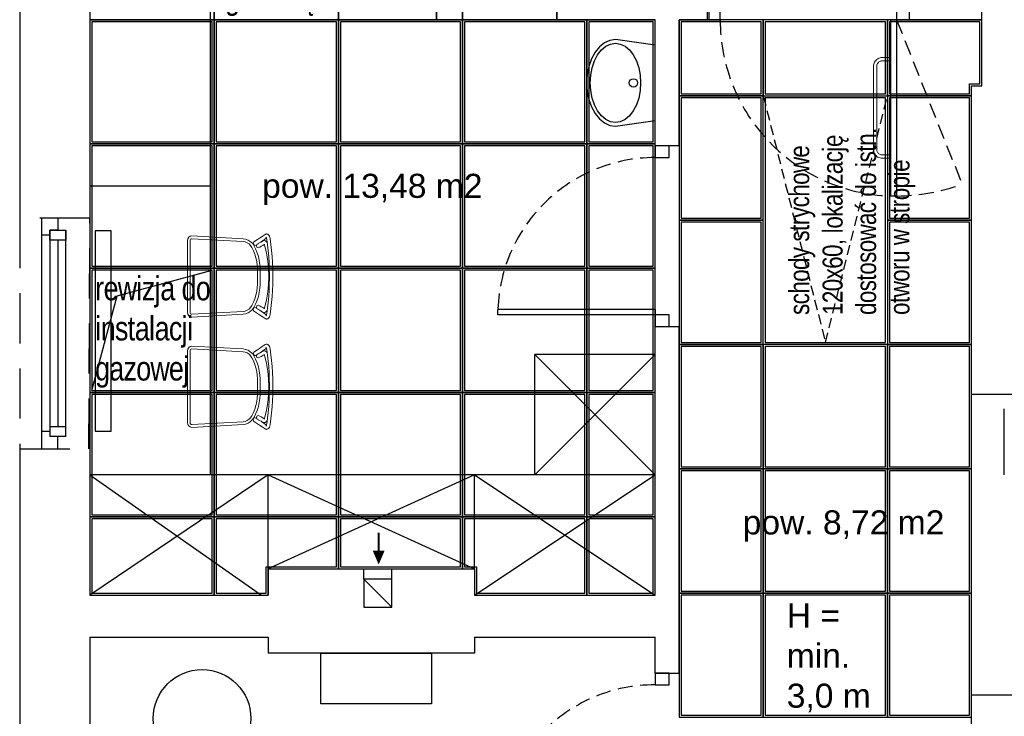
# Model space of a CAD drawing. Header units: millimetres. Extents: x -5941 to 19721, y -9230 to 6433.
# Tile 15 of 204: x 5152 to 5643, y -7791 to -7443. Entities that reach past the tile are written whole.
import ezdxf

# ---------------------------------------------------------------- set-up
doc = ezdxf.new("R2010")
doc.units = ezdxf.units.MM
doc.linetypes.add('DASHED', pattern=[0.75, 0.5, -0.25])
doc.layers.add('A-wentyl', color=1, linetype='Continuous', lineweight=30)
doc.layers.add('A_meble łazienka i kuchnia', color=6, linetype='Continuous', lineweight=20)
for name, color, linetype in [('A_cienkL', 30, 'Continuous'), ('A_drzwi', 3, 'Continuous'), ('A_meble', 6, 'Continuous'), ('A_meble kuchnia lazienka', 6, 'Continuous'), ('A_meble łaz kuch', 6, 'Continuous'), ('A_okno', 3, 'Continuous'), ('A_SC_MUROWANA_DZIAŁOWA', 42, 'Continuous'), ('A_scianazew', 42, 'Continuous'), ('a_sciany nowe', 2, 'Continuous'), ('A_SUFITY', 6, 'Continuous'), ('A_SUFITY OPIS', 1, 'Continuous'), ('IS- GRZEJNIKI', 30, 'Continuous')]:
    doc.layers.add(name, color=color, linetype=linetype)
doc.styles.get("Standard").update_dxf_attribs({"font": 'arial.ttf'})

# ---------------------------------------------------------------- blocks, each defined once
blk = doc.blocks.new('LAV_FLAT_BACK-OVAL_8')
at = {"color": 0, "linetype": 'Continuous'}
for p, q in [((-0.266, 0.2792), (-0.305, 0)), ((0.266, 0.2792), (-0.266, 0.2792)), ((-0.2658, 0.2788), (-0.266, 0.2788)), ((0.266, 0.2788), (0.2658, 0.2788)), ((0.3043, 0), (0.266, 0.2792)), ((-0.1977, 0.1258), (-0.1553, 0.1479)), ((-0.1553, 0.1479), (-0.107, 0.1643)), ((-0.107, 0.1643), (-0.0545, 0.1744)), ((-0.0545, 0.1744), (0, 0.1779)), ((0, 0.1779), (0.0545, 0.1744)), ((0.0545, 0.1744), (0.107, 0.1643)), ((0.107, 0.1643), (0.1553, 0.1479)), ((0.1553, 0.1479), (0.1977, 0.1258)), ((-0.2583, 0.0681), (-0.2325, 0.0988)), ((-0.2325, 0.0988), (-0.1977, 0.1258)), ((0.1977, 0.1258), (0.2325, 0.0988)), ((0.2325, 0.0988), (0.2583, 0.0681)), ((-0.2796, 0), (-0.2742, 0.0347)), ((-0.2742, 0.0347), (-0.2583, 0.0681)), ((0.2583, 0.0681), (0.2742, 0.0347)), ((0.2742, 0.0347), (0.2789, 0)), ((0.2789, 0), (0.2742, -0.0347)), ((0.2992, -0.0397), (0.3043, 0)), ((-0.305, 0), (-0.2992, -0.0397)), ((-0.2992, -0.0397), (-0.2818, -0.0778)), ((-0.2742, -0.0347), (-0.2796, 0)), ((-0.2583, -0.0681), (-0.2742, -0.0347)), ((-0.2325, -0.0988), (-0.2583, -0.0681)), ((0.2583, -0.0681), (0.2325, -0.0988)), ((0.2742, -0.0347), (0.2583, -0.0681)), ((0.2818, -0.0778), (0.2992, -0.0397)), ((-0.2818, -0.0778), (-0.2536, -0.1129)), ((-0.2536, -0.1129), (-0.2157, -0.1437)), ((-0.1977, -0.1258), (-0.2325, -0.0988)), ((-0.1553, -0.1479), (-0.1977, -0.1258)), ((0.1977, -0.1258), (0.1553, -0.1479)), ((0.2325, -0.0988), (0.1977, -0.1258)), ((0.2157, -0.1437), (0.2536, -0.1129)), ((0.2536, -0.1129), (0.2818, -0.0778)), ((-0.2157, -0.1437), (-0.1695, -0.169)), ((-0.1695, -0.169), (-0.1167, -0.1878)), ((-0.107, -0.1643), (-0.1553, -0.1479)), ((-0.1167, -0.1878), (-0.0595, -0.1994)), ((-0.0545, -0.1744), (-0.107, -0.1643)), ((-0.0595, -0.1994), (0, -0.2033)), ((0, -0.1779), (-0.0545, -0.1744)), ((0.0545, -0.1744), (0, -0.1779)), ((0, -0.2033), (0.0595, -0.1994)), ((0.107, -0.1643), (0.0545, -0.1744)), ((0.0595, -0.1994), (0.1167, -0.1878)), ((0.1553, -0.1479), (0.107, -0.1643)), ((0.1167, -0.1878), (0.1695, -0.169)), ((0.1695, -0.169), (0.2157, -0.1437))]:
    blk.add_line(p, q, dxfattribs=at)
blk.add_circle((0, 0.1267), 0.03, dxfattribs=at)

msp = doc.modelspace()

# ---------------------------------------------------------------- linework, layer by layer
at = {"color": 8}
for p, q in [((5586.532, -7443.085), (5589.532, -7443.085)), ((5586.532, -7443.085), (5586.532, -7531.085)), ((5589.532, -7443.085), (5589.532, -7531.085)), ((5589.532, -7531.085), (5586.532, -7531.085)), ((5469.032, -7587.62), (5390.617, -7587.62)), ((5390.617, -7590.293), (5390.617, -7587.62)), ((5469.032, -7590.293), (5390.617, -7590.293)), ((5469.032, -7587.62), (5469.032, -7590.293))]:
    msp.add_line(p, q, dxfattribs=at)
for points in [[(5501.532, -7435.085), (5495.032, -7435.085), (5495.032, -7443.085), (5501.532, -7443.085)], [(5596.032, -7435.085), (5589.532, -7435.085), (5589.532, -7443.085), (5596.032, -7443.085)], [(5476.16, -7511.879), (5476.16, -7506.087), (5469.032, -7506.087), (5469.032, -7511.879)], [(5476.16, -7596.085), (5476.16, -7590.293), (5469.032, -7590.293), (5469.032, -7596.085)], [(5476.16, -7774.879), (5476.16, -7769.087), (5469.032, -7769.087), (5469.032, -7774.879)]]:
    msp.add_lwpolyline(points, close=True, dxfattribs=at)
at = {"color": 8, "linetype": 'DASHED', "ltscale": 50}
msp.add_lwpolyline([(5187.032, -7542.085), (5152.032, -7542.085), (5152.032, -7657.089), (5186.606, -7657.089)], close=True, dxfattribs=at)
at = {"color": 8, "linetype": 'DASHED', "ltscale": 15}
for centre, radius, start, end in [((5589.532, -7443.085), 88, 180, 268.04636), ((5469.032, -7590.293), 78.415, 90, 178.04636), ((5469.032, -7853.293), 78.415, 90, 178.04636)]:
    msp.add_arc(centre, radius, start, end, dxfattribs=at)
at = {"layer": 'A-wentyl', "color": 8}
for p, q in [((5323.765, -7722.144), (5323.765, -7717.085)), ((5337.765, -7722.144), (5337.765, -7717.085))]:
    msp.add_line(p, q, dxfattribs=at)
at = {"layer": 'A-wentyl', "color": 8, "const_width": 1}
msp.add_lwpolyline([(5331.163, -7698.979), (5331.163, -7707.888)], dxfattribs=at)
at = {"layer": 'A-wentyl', "color": 8}
msp.add_lwpolyline([(5331.163, -7707.888, 6, 0, 0), (5331.163, -7714.888, 0, 0, 0)], format="xyseb", dxfattribs=at)
at = {"layer": 'A_cienkL', "linetype": 'DASHED', "ltscale": 10}
msp.add_lwpolyline([(5523.032, -7481.085), (5554.032, -7604.085), (5585.032, -7481.085)], dxfattribs=at)
at = {"layer": 'A_drzwi', "color": 8}
msp.add_line((5643.319, -7670.085), (5643.319, -7637.165), dxfattribs=at)
at = {"layer": 'A_drzwi', "color": 8, "linetype": 'DASHED', "ltscale": 15}
msp.add_lwpolyline([(5589.532, -7443.085), (5622.272, -7525.126, -0.0810857), (5589.532, -7531.085, 1.1925908)], format="xyb", dxfattribs=at)
at = {"layer": 'A_meble', "color": 8, "lineweight": 5}
for p, q in [((5237.062, -7551.121), (5237.864, -7550.942)), ((5237.864, -7550.942), (5263.528, -7552.355)), ((5273.031, -7551.165), (5274.547, -7550.176)), ((5274.667, -7550.079), (5274.547, -7550.176)), ((5274.667, -7550.079), (5274.931, -7549.996)), ((5275.231, -7549.926), (5274.931, -7549.996)), ((5275.231, -7549.926), (5275.58, -7550.024)), ((5275.866, -7550.125), (5275.58, -7550.024)), ((5275.866, -7550.125), (5276.305, -7550.543)), ((5276.305, -7550.543), (5276.609, -7551.055)), ((5276.609, -7551.055), (5276.828, -7551.624)), ((5235.77, -7553.297), (5235.929, -7552.395)), ((5235.77, -7589.087), (5235.77, -7553.297)), ((5235.929, -7552.395), (5236.383, -7551.631)), ((5236.383, -7551.631), (5237.062, -7551.121)), ((5237.09, -7552.936), (5237.026, -7553.297)), ((5237.026, -7553.297), (5237.026, -7589.087)), ((5237.271, -7552.631), (5237.09, -7552.936)), ((5237.543, -7552.426), (5237.271, -7552.631)), ((5237.864, -7552.355), (5237.543, -7552.426)), ((5263.467, -7553.766), (5237.864, -7552.355)), ((5264.524, -7553.941), (5263.467, -7553.766)), ((5263.528, -7552.355), (5264.77, -7552.554)), ((5265.531, -7554.344), (5264.524, -7553.941)), ((5264.77, -7552.554), (5265.957, -7553.01)), ((5266.449, -7554.959), (5265.531, -7554.344)), ((5265.957, -7553.01), (5267.049, -7553.704)), ((5267.244, -7555.763), (5266.449, -7554.959)), ((5267.049, -7553.704), (5268.431, -7554.709)), ((5267.91, -7556.707), (5267.244, -7555.763)), ((5269.739, -7557.47), (5268.431, -7554.709)), ((5268.572, -7554.863), (5268.846, -7553.909)), ((5269.123, -7555.65), (5268.572, -7554.863)), ((5268.846, -7553.909), (5270.609, -7552.709)), ((5270.011, -7555.574), (5269.123, -7555.65)), ((5270.466, -7555.171), (5270.011, -7555.574)), ((5270.146, -7555.73), (5270.586, -7555.089)), ((5270.323, -7556.514), (5270.146, -7555.73)), ((5271.014, -7554.822), (5270.586, -7555.089)), ((5270.609, -7552.709), (5271.668, -7552.044)), ((5271.014, -7554.822), (5271.09, -7554.773)), ((5271.09, -7554.773), (5271.749, -7554.421)), ((5271.668, -7552.044), (5273.031, -7551.165)), ((5271.749, -7554.421), (5272.541, -7553.981)), ((5272.319, -7554.104), (5272.692, -7553.805)), ((5272.48, -7556.116), (5273.291, -7555.665)), ((5272.541, -7553.981), (5273.584, -7553.396)), ((5272.692, -7553.805), (5273.97, -7552.82)), ((5273.291, -7555.665), (5274.038, -7555.231)), ((5273.584, -7553.396), (5274.144, -7553.292)), ((5273.794, -7555.1), (5273.963, -7555.154)), ((5273.963, -7555.154), (5274.009, -7555.192)), ((5273.97, -7552.82), (5275.132, -7551.953)), ((5274.009, -7555.192), (5274.11, -7555.328)), ((5274.11, -7555.328), (5274.236, -7555.618)), ((5274.433, -7553.376), (5274.144, -7553.292)), ((5274.236, -7555.618), (5274.382, -7556.023)), ((5274.433, -7553.376), (5274.72, -7553.467)), ((5274.72, -7553.467), (5275.167, -7553.824)), ((5274.81, -7551.541), (5275.029, -7551.77)), ((5275.029, -7551.77), (5275.127, -7551.938)), ((5275.127, -7551.938), (5275.254, -7552.273)), ((5275.167, -7553.824), (5275.527, -7554.313)), ((5275.254, -7552.273), (5275.373, -7552.696)), ((5275.373, -7552.696), (5275.722, -7555.473)), ((5275.527, -7554.313), (5275.595, -7554.467)), ((5275.722, -7555.473), (5276.039, -7558.366)), ((5276.828, -7551.624), (5277.012, -7552.287)), ((5277.012, -7552.287), (5277.382, -7555.226)), ((5277.382, -7555.226), (5277.704, -7558.16)), ((5268.723, -7558.338), (5267.91, -7556.707)), ((5269.401, -7560.044), (5268.723, -7558.338)), ((5269.94, -7561.812), (5269.401, -7560.044)), ((5269.739, -7557.47), (5270.522, -7559.328)), ((5270.981, -7556.841), (5270.323, -7556.514)), ((5270.522, -7559.328), (5271.138, -7561.262)), ((5270.981, -7556.841), (5271.79, -7556.484)), ((5271.79, -7556.484), (5272.48, -7556.116)), ((5274.382, -7556.023), (5275.19, -7559.58)), ((5275.19, -7559.58), (5275.809, -7563.351)), ((5276.039, -7558.366), (5276.292, -7561.299)), ((5277.704, -7558.16), (5277.961, -7561.142)), ((5270.336, -7563.628), (5269.94, -7561.812)), ((5270.585, -7565.476), (5270.336, -7563.628)), ((5270.685, -7567.341), (5270.585, -7565.476)), ((5271.138, -7561.262), (5271.583, -7563.256)), ((5271.583, -7563.256), (5271.851, -7565.289)), ((5271.851, -7565.289), (5271.941, -7567.341)), ((5275.809, -7563.351), (5276.175, -7567.238)), ((5276.292, -7561.299), (5276.476, -7564.265)), ((5276.476, -7564.265), (5276.589, -7567.252)), ((5277.961, -7561.142), (5278.149, -7564.159)), ((5278.149, -7564.159), (5278.263, -7567.199)), ((5270.685, -7575.042), (5270.685, -7567.341)), ((5271.941, -7567.341), (5271.941, -7575.042)), ((5276.175, -7567.238), (5276.262, -7571.192)), ((5276.589, -7567.252), (5276.626, -7570.257)), ((5276.626, -7572.127), (5276.626, -7570.257)), ((5278.263, -7567.199), (5278.301, -7570.243)), ((5278.301, -7572.14), (5278.301, -7570.243)), ((5270.585, -7576.908), (5270.685, -7575.042)), ((5271.941, -7575.042), (5271.851, -7577.095)), ((5275.809, -7579.033), (5276.175, -7575.146)), ((5276.175, -7575.146), (5276.262, -7571.192)), ((5276.476, -7578.119), (5276.589, -7575.132)), ((5276.589, -7575.132), (5276.626, -7572.127)), ((5278.149, -7578.225), (5278.263, -7575.185)), ((5278.263, -7575.185), (5278.301, -7572.14)), ((5269.94, -7580.572), (5270.336, -7578.756)), ((5270.336, -7578.756), (5270.585, -7576.908)), ((5271.583, -7579.128), (5271.138, -7581.121)), ((5271.851, -7577.095), (5271.583, -7579.128)), ((5275.19, -7582.804), (5275.809, -7579.033)), ((5276.292, -7581.085), (5276.476, -7578.119)), ((5277.961, -7581.241), (5278.149, -7578.225)), ((5267.91, -7585.676), (5268.723, -7584.046)), ((5268.723, -7584.046), (5269.401, -7582.34)), ((5269.739, -7584.913), (5268.845, -7586.69)), ((5269.401, -7582.34), (5269.94, -7580.572)), ((5270.522, -7583.056), (5269.739, -7584.913)), ((5271.138, -7581.121), (5270.522, -7583.056)), ((5274.382, -7586.36), (5275.19, -7582.804)), ((5275.722, -7586.91), (5276.039, -7584.018)), ((5276.039, -7584.018), (5276.292, -7581.085)), ((5277.382, -7587.157), (5277.704, -7584.224)), ((5277.704, -7584.224), (5277.961, -7581.241)), ((5235.929, -7589.988), (5235.77, -7589.087)), ((5236.383, -7590.752), (5235.929, -7589.988)), ((5237.026, -7589.087), (5237.09, -7589.448)), ((5237.09, -7589.448), (5237.271, -7589.753)), ((5237.271, -7589.753), (5237.543, -7589.957)), ((5237.543, -7589.957), (5237.864, -7590.029)), ((5237.864, -7590.029), (5263.467, -7588.618)), ((5263.528, -7590.029), (5237.864, -7591.442)), ((5263.467, -7588.618), (5264.524, -7588.443)), ((5264.77, -7589.829), (5263.528, -7590.029)), ((5264.524, -7588.443), (5265.531, -7588.04)), ((5265.957, -7589.374), (5264.77, -7589.829)), ((5265.531, -7588.04), (5266.449, -7587.425)), ((5267.049, -7588.68), (5265.957, -7589.374)), ((5266.449, -7587.425), (5267.244, -7586.621)), ((5268.007, -7587.769), (5267.049, -7588.68)), ((5267.244, -7586.621), (5267.91, -7585.676)), ((5268.845, -7586.69), (5268.007, -7587.769)), ((5268.455, -7587.336), (5269.091, -7586.61)), ((5268.637, -7588.335), (5268.455, -7587.336)), ((5268.637, -7588.335), (5270.609, -7589.675)), ((5269.091, -7586.61), (5269.982, -7586.8)), ((5270.466, -7587.213), (5269.982, -7586.8)), ((5270.146, -7586.654), (5270.323, -7585.869)), ((5270.586, -7587.294), (5270.146, -7586.654)), ((5270.323, -7585.869), (5270.981, -7585.542)), ((5271.014, -7587.561), (5270.586, -7587.294)), ((5270.609, -7589.675), (5271.668, -7590.34)), ((5270.981, -7585.542), (5271.79, -7585.899)), ((5271.014, -7587.561), (5271.09, -7587.611)), ((5271.09, -7587.611), (5271.749, -7587.963)), ((5271.668, -7590.34), (5273.031, -7591.218)), ((5271.749, -7587.963), (5272.541, -7588.403)), ((5271.79, -7585.899), (5272.48, -7586.268)), ((5272.319, -7588.28), (5272.692, -7588.579)), ((5272.48, -7586.268), (5273.291, -7586.719)), ((5272.541, -7588.403), (5273.584, -7588.987)), ((5272.692, -7588.579), (5273.97, -7589.564)), ((5273.291, -7586.719), (5274.038, -7587.153)), ((5273.584, -7588.987), (5274.144, -7589.092)), ((5273.794, -7587.284), (5273.963, -7587.23)), ((5273.963, -7587.23), (5274.009, -7587.192)), ((5273.97, -7589.564), (5275.132, -7590.431)), ((5274.009, -7587.192), (5274.11, -7587.056)), ((5274.11, -7587.056), (5274.236, -7586.765)), ((5274.433, -7589.008), (5274.144, -7589.092)), ((5274.236, -7586.765), (5274.382, -7586.36)), ((5274.433, -7589.008), (5274.72, -7588.916)), ((5274.72, -7588.916), (5275.167, -7588.56)), ((5275.127, -7590.445), (5275.254, -7590.111)), ((5275.167, -7588.56), (5275.527, -7588.071)), ((5275.254, -7590.111), (5275.373, -7589.688)), ((5275.373, -7589.688), (5275.722, -7586.91)), ((5275.527, -7588.071), (5275.595, -7587.917)), ((5276.828, -7590.76), (5277.012, -7590.096)), ((5277.012, -7590.096), (5277.382, -7587.157)), ((5237.062, -7591.263), (5236.383, -7590.752)), ((5237.864, -7591.442), (5237.062, -7591.263)), ((5273.031, -7591.218), (5274.547, -7592.207)), ((5274.667, -7592.305), (5274.547, -7592.207)), ((5274.667, -7592.305), (5274.931, -7592.388)), ((5274.81, -7590.843), (5275.029, -7590.613)), ((5275.231, -7592.458), (5274.931, -7592.388)), ((5275.029, -7590.613), (5275.127, -7590.445)), ((5275.231, -7592.458), (5275.549, -7592.37)), ((5275.549, -7592.37), (5275.866, -7592.259)), ((5275.866, -7592.259), (5276.305, -7591.84)), ((5276.305, -7591.84), (5276.609, -7591.329)), ((5276.609, -7591.329), (5276.828, -7590.76)), ((5274.667, -7605.079), (5274.547, -7605.177)), ((5274.667, -7605.079), (5274.931, -7604.996)), ((5275.231, -7604.926), (5274.931, -7604.996)), ((5275.231, -7604.926), (5275.58, -7605.024)), ((5275.866, -7605.125), (5275.58, -7605.024)), ((5235.77, -7608.297), (5235.929, -7607.396)), ((5235.77, -7644.087), (5235.77, -7608.297)), ((5235.929, -7607.396), (5236.383, -7606.632)), ((5236.383, -7606.632), (5237.062, -7606.121)), ((5237.09, -7607.936), (5237.026, -7608.297)), ((5237.026, -7608.297), (5237.026, -7644.087)), ((5237.062, -7606.121), (5237.864, -7605.942)), ((5237.271, -7607.631), (5237.09, -7607.936)), ((5237.543, -7607.426), (5237.271, -7607.631)), ((5237.864, -7607.355), (5237.543, -7607.426)), ((5237.864, -7605.942), (5263.528, -7607.355)), ((5263.467, -7608.766), (5237.864, -7607.355)), ((5264.524, -7608.941), (5263.467, -7608.766)), ((5263.528, -7607.355), (5264.77, -7607.555)), ((5265.531, -7609.344), (5264.524, -7608.941)), ((5264.77, -7607.555), (5265.957, -7608.01)), ((5266.449, -7609.959), (5265.531, -7609.344)), ((5265.957, -7608.01), (5267.049, -7608.704)), ((5267.244, -7610.763), (5266.449, -7609.959)), ((5267.049, -7608.704), (5268.431, -7609.709)), ((5269.739, -7612.47), (5268.431, -7609.709)), ((5268.572, -7609.863), (5268.846, -7608.909)), ((5269.123, -7610.65), (5268.572, -7609.863)), ((5268.846, -7608.909), (5270.609, -7607.709)), ((5271.014, -7609.822), (5270.586, -7610.089)), ((5270.609, -7607.709), (5271.668, -7607.044)), ((5271.014, -7609.822), (5271.09, -7609.773)), ((5271.09, -7609.773), (5271.749, -7609.421)), ((5271.668, -7607.044), (5273.031, -7606.166)), ((5271.749, -7609.421), (5272.541, -7608.981)), ((5272.319, -7609.104), (5272.692, -7608.805)), ((5272.541, -7608.981), (5273.584, -7608.396)), ((5272.692, -7608.805), (5273.97, -7607.82)), ((5273.031, -7606.166), (5274.547, -7605.177)), ((5273.584, -7608.396), (5274.144, -7608.292)), ((5273.97, -7607.82), (5275.132, -7606.953)), ((5274.433, -7608.376), (5274.144, -7608.292)), ((5274.433, -7608.376), (5274.72, -7608.467)), ((5274.72, -7608.467), (5275.167, -7608.824)), ((5274.81, -7606.541), (5275.029, -7606.77)), ((5275.029, -7606.77), (5275.127, -7606.938)), ((5275.127, -7606.938), (5275.254, -7607.273)), ((5275.167, -7608.824), (5275.527, -7609.313)), ((5275.254, -7607.273), (5275.373, -7607.696)), ((5275.373, -7607.696), (5275.722, -7610.473)), ((5275.527, -7609.313), (5275.595, -7609.467)), ((5275.866, -7605.125), (5276.305, -7605.544)), ((5276.305, -7605.544), (5276.609, -7606.055)), ((5276.609, -7606.055), (5276.828, -7606.624)), ((5276.828, -7606.624), (5277.012, -7607.288)), ((5277.012, -7607.288), (5277.382, -7610.226)), ((5267.91, -7611.707), (5267.244, -7610.763)), ((5268.723, -7613.338), (5267.91, -7611.707)), ((5269.401, -7615.044), (5268.723, -7613.338)), ((5270.011, -7610.574), (5269.123, -7610.65)), ((5269.739, -7612.47), (5270.522, -7614.328)), ((5270.466, -7610.171), (5270.011, -7610.574)), ((5270.146, -7610.73), (5270.586, -7610.089)), ((5270.323, -7611.515), (5270.146, -7610.73)), ((5270.981, -7611.841), (5270.323, -7611.515)), ((5270.522, -7614.328), (5271.138, -7616.262)), ((5270.981, -7611.841), (5271.79, -7611.484)), ((5271.79, -7611.484), (5272.48, -7611.116)), ((5272.48, -7611.116), (5273.291, -7610.665)), ((5273.291, -7610.665), (5274.038, -7610.231)), ((5273.794, -7610.1), (5273.963, -7610.154)), ((5273.963, -7610.154), (5274.009, -7610.192)), ((5274.009, -7610.192), (5274.11, -7610.328)), ((5274.11, -7610.328), (5274.236, -7610.618)), ((5274.236, -7610.618), (5274.382, -7611.023)), ((5274.382, -7611.023), (5275.19, -7614.58)), ((5275.19, -7614.58), (5275.809, -7618.351)), ((5275.722, -7610.473), (5276.039, -7613.366)), ((5276.039, -7613.366), (5276.292, -7616.299)), ((5277.382, -7610.226), (5277.704, -7613.16)), ((5277.704, -7613.16), (5277.961, -7616.143)), ((5269.94, -7616.812), (5269.401, -7615.044)), ((5270.336, -7618.628), (5269.94, -7616.812)), ((5270.585, -7620.476), (5270.336, -7618.628)), ((5271.138, -7616.262), (5271.583, -7618.256)), ((5271.583, -7618.256), (5271.851, -7620.289)), ((5275.809, -7618.351), (5276.175, -7622.238)), ((5276.292, -7616.299), (5276.476, -7619.265)), ((5276.476, -7619.265), (5276.589, -7622.252)), ((5277.961, -7616.143), (5278.149, -7619.159)), ((5278.149, -7619.159), (5278.263, -7622.199)), ((5270.685, -7622.341), (5270.585, -7620.476)), ((5270.685, -7630.043), (5270.685, -7622.341)), ((5271.851, -7620.289), (5271.941, -7622.341)), ((5271.941, -7622.341), (5271.941, -7630.043)), ((5276.175, -7622.238), (5276.262, -7626.192)), ((5276.589, -7622.252), (5276.626, -7625.257)), ((5278.263, -7622.199), (5278.301, -7625.243)), ((5276.175, -7630.146), (5276.262, -7626.192)), ((5276.589, -7630.132), (5276.626, -7627.127)), ((5276.626, -7627.127), (5276.626, -7625.257)), ((5278.263, -7630.185), (5278.301, -7627.14)), ((5278.301, -7627.14), (5278.301, -7625.243)), ((5269.94, -7635.572), (5270.336, -7633.756)), ((5270.336, -7633.756), (5270.585, -7631.908)), ((5270.585, -7631.908), (5270.685, -7630.043)), ((5271.583, -7634.128), (5271.138, -7636.122)), ((5271.851, -7632.095), (5271.583, -7634.128)), ((5271.941, -7630.043), (5271.851, -7632.095)), ((5275.19, -7637.804), (5275.809, -7634.033)), ((5275.809, -7634.033), (5276.175, -7630.146)), ((5276.292, -7636.085), (5276.476, -7633.119)), ((5276.476, -7633.119), (5276.589, -7630.132)), ((5277.961, -7636.241), (5278.149, -7633.225)), ((5278.149, -7633.225), (5278.263, -7630.185)), ((5267.91, -7640.677), (5268.723, -7639.046)), ((5268.723, -7639.046), (5269.401, -7637.34)), ((5269.401, -7637.34), (5269.94, -7635.572)), ((5270.522, -7638.056), (5269.739, -7639.914)), ((5271.138, -7636.122), (5270.522, -7638.056)), ((5274.382, -7641.36), (5275.19, -7637.804)), ((5275.722, -7641.911), (5276.039, -7639.018)), ((5276.039, -7639.018), (5276.292, -7636.085)), ((5277.382, -7642.158), (5277.704, -7639.224)), ((5277.704, -7639.224), (5277.961, -7636.241)), ((5235.929, -7644.988), (5235.77, -7644.087)), ((5237.026, -7644.087), (5237.09, -7644.448)), ((5237.864, -7645.029), (5263.467, -7643.618)), ((5263.467, -7643.618), (5264.524, -7643.443)), ((5264.524, -7643.443), (5265.531, -7643.04)), ((5265.957, -7644.374), (5264.77, -7644.829)), ((5265.531, -7643.04), (5266.449, -7642.425)), ((5267.049, -7643.68), (5265.957, -7644.374)), ((5266.449, -7642.425), (5267.244, -7641.621)), ((5268.007, -7642.77), (5267.049, -7643.68)), ((5267.244, -7641.621), (5267.91, -7640.677)), ((5268.845, -7641.69), (5268.007, -7642.77)), ((5268.455, -7642.336), (5269.091, -7641.61)), ((5268.637, -7643.335), (5268.455, -7642.336)), ((5268.637, -7643.335), (5270.609, -7644.675)), ((5269.739, -7639.914), (5268.845, -7641.69)), ((5269.091, -7641.61), (5269.982, -7641.8)), ((5270.466, -7642.213), (5269.982, -7641.8)), ((5270.146, -7641.654), (5270.323, -7640.869)), ((5270.586, -7642.294), (5270.146, -7641.654)), ((5270.323, -7640.869), (5270.981, -7640.543)), ((5271.014, -7642.562), (5270.586, -7642.294)), ((5270.981, -7640.543), (5271.79, -7640.899)), ((5271.014, -7642.562), (5271.09, -7642.611)), ((5271.09, -7642.611), (5271.749, -7642.963)), ((5271.749, -7642.963), (5272.541, -7643.403)), ((5271.79, -7640.899), (5272.48, -7641.268)), ((5272.319, -7643.28), (5272.692, -7643.579)), ((5272.48, -7641.268), (5273.291, -7641.719)), ((5272.541, -7643.403), (5273.584, -7643.988)), ((5272.692, -7643.579), (5273.97, -7644.564)), ((5273.291, -7641.719), (5274.038, -7642.153)), ((5273.584, -7643.988), (5274.144, -7644.092)), ((5273.794, -7642.284), (5273.963, -7642.23)), ((5273.963, -7642.23), (5274.009, -7642.192)), ((5274.009, -7642.192), (5274.11, -7642.056)), ((5274.11, -7642.056), (5274.236, -7641.765)), ((5274.433, -7644.008), (5274.144, -7644.092)), ((5274.236, -7641.765), (5274.382, -7641.36)), ((5274.433, -7644.008), (5274.72, -7643.916)), ((5274.72, -7643.916), (5275.167, -7643.56)), ((5275.167, -7643.56), (5275.527, -7643.071)), ((5275.373, -7644.688), (5275.722, -7641.911)), ((5275.527, -7643.071), (5275.595, -7642.917)), ((5277.012, -7645.096), (5277.382, -7642.158)), ((5236.383, -7645.752), (5235.929, -7644.988)), ((5237.062, -7646.263), (5236.383, -7645.752)), ((5237.864, -7646.442), (5237.062, -7646.263)), ((5237.09, -7644.448), (5237.271, -7644.753)), ((5237.271, -7644.753), (5237.543, -7644.957)), ((5237.543, -7644.957), (5237.864, -7645.029)), ((5263.528, -7645.029), (5237.864, -7646.442)), ((5264.77, -7644.829), (5263.528, -7645.029)), ((5270.609, -7644.675), (5271.668, -7645.34)), ((5271.668, -7645.34), (5273.031, -7646.218)), ((5273.031, -7646.218), (5274.547, -7647.207)), ((5273.97, -7644.564), (5275.132, -7645.431)), ((5274.667, -7647.305), (5274.547, -7647.207)), ((5274.667, -7647.305), (5274.931, -7647.388)), ((5274.81, -7645.843), (5275.029, -7645.614)), ((5275.231, -7647.458), (5274.931, -7647.388)), ((5275.029, -7645.614), (5275.127, -7645.445)), ((5275.127, -7645.445), (5275.254, -7645.111)), ((5275.231, -7647.458), (5275.549, -7647.37)), ((5275.254, -7645.111), (5275.373, -7644.688)), ((5275.549, -7647.37), (5275.866, -7647.259)), ((5275.866, -7647.259), (5276.305, -7646.84)), ((5276.305, -7646.84), (5276.609, -7646.329)), ((5276.609, -7646.329), (5276.828, -7645.76)), ((5276.828, -7645.76), (5277.012, -7645.096))]:
    msp.add_line(p, q, dxfattribs=at)
at = {"layer": 'A_meble', "color": 8, "ltscale": 12}
msp.add_lwpolyline([(5420.032, -7443.085), (5360.032, -7443.085), (5360.032, -7388.382), (5420.032, -7388.382)], close=True, dxfattribs=at)
at = {"layer": 'A_meble', "color": 8}
msp.add_lwpolyline([(5302.315, -7759.082), (5357.438, -7759.082), (5357.438, -7784.359), (5302.315, -7784.359)], close=True, dxfattribs=at)
msp.add_circle((5243.021, -7791.687), 24.381, dxfattribs=at)
at = {"layer": 'A_meble kuchnia lazienka', "color": 8}
for p, q in [((5247.032, -7266.086), (5247.032, -7670.085)), ((5187.032, -7525.985), (5247.032, -7525.985)), ((5469.032, -7610.085), (5409.032, -7610.085)), ((5409.032, -7670.085), (5469.032, -7610.085)), ((5409.032, -7610.085), (5469.032, -7670.085)), ((5469.032, -7670.085), (5187.032, -7670.085)), ((5276.032, -7670.085), (5187.032, -7730.085)), ((5187.032, -7670.085), (5272.721, -7730.085)), ((5276.032, -7730.085), (5276.032, -7670.085)), ((5379.032, -7670.085), (5276.032, -7717.085)), ((5276.032, -7670.085), (5379.032, -7717.085)), ((5379.032, -7717.085), (5379.032, -7670.085)), ((5379.032, -7670.085), (5469.032, -7730.085)), ((5379.032, -7730.085), (5469.032, -7670.085))]:
    msp.add_line(p, q, dxfattribs=at)
for points in [[(5420.032, -7266.086), (5360.032, -7266.086), (5360.032, -7443.085)], [(5420.032, -7443.085), (5360.032, -7443.085)], [(5409.032, -7670.085), (5409.032, -7610.085)]]:
    msp.add_lwpolyline(points, dxfattribs=at)
at = {"layer": 'A_meble łazienka i kuchnia', "color": 8}
for p, q in [((5586.532, -7460.355), (5586.532, -7465.215)), ((5586.127, -7464.73), (5586.172, -7464.703)), ((5586.532, -7465.215), (5586.532, -7508.955)), ((5586.532, -7508.955), (5586.532, -7513.815))]:
    msp.add_line(p, q, dxfattribs=at)
for points in [[(5586.127, -7461.976), (5582.455, -7461.976), (5581.9, -7462.013), (5581.328, -7462.126), (5580.776, -7462.314), (5580.254, -7462.572), (5579.769, -7462.896), (5579.33, -7463.28), (5578.946, -7463.718), (5578.622, -7464.203), (5578.364, -7464.726), (5578.177, -7465.278), (5578.063, -7465.85), (5578.027, -7466.405), (5578.027, -7507.768), (5578.063, -7508.323), (5578.177, -7508.895), (5578.364, -7509.447), (5578.622, -7509.97), (5578.946, -7510.454), (5579.33, -7510.893), (5579.769, -7511.277), (5580.254, -7511.601), (5580.776, -7511.859), (5581.328, -7512.046), (5581.9, -7512.16), (5582.455, -7512.196), (5586.127, -7512.196)], [(5586.532, -7465.215), (5586.127, -7464.972), (5586.127, -7464.73), (5586.127, -7463.596), (5586.127, -7461.976), (5586.127, -7460.598), (5586.532, -7460.355)], [(5586.127, -7463.596), (5582.508, -7463.596), (5582.112, -7463.622), (5581.749, -7463.695), (5581.398, -7463.814), (5581.065, -7463.978), (5580.757, -7464.184), (5580.478, -7464.428), (5580.234, -7464.707), (5580.028, -7465.015), (5579.864, -7465.347), (5579.745, -7465.698), (5579.673, -7466.062), (5579.647, -7466.458), (5579.647, -7507.715), (5579.673, -7508.111), (5579.745, -7508.475), (5579.864, -7508.826), (5580.028, -7509.158), (5580.234, -7509.466), (5580.478, -7509.745), (5580.757, -7509.989), (5581.065, -7510.195), (5581.398, -7510.359), (5581.749, -7510.478), (5582.112, -7510.55), (5582.508, -7510.576), (5586.127, -7510.576)], [(5586.532, -7508.955), (5586.127, -7509.198), (5586.127, -7510.576), (5586.127, -7512.196), (5586.127, -7513.572), (5586.532, -7513.815)]]:
    msp.add_lwpolyline(points, dxfattribs=at)
at = {"layer": 'A_okno', "color": 8}
for p, q in [((5163.032, -7550.586, 0), (5163.032, -7542.086, 0)), ((5171.032, -7542.086, 0), (5171.032, -7548.086, 0)), ((5167.032, -7550.586, 0), (5163.032, -7550.586, 0)), ((5163.032, -7599.589, -0.022), (5163.032, -7550.586, 0)), ((5167.032, -7548.086, 0), (5175.032, -7548.086, 0)), ((5167.032, -7553.086, 0), (5167.032, -7548.086, 0)), ((5171.032, -7548.086, 0), (5167.032, -7548.086, 0)), ((5167.032, -7548.086, 0), (5167.032, -7599.589, -0.022)), ((5175.032, -7599.589, -0.023), (5175.032, -7548.086, 0)), ((5175.032, -7548.086, 0), (5175.032, -7553.086, 0)), ((5170.532, -7553.086, 0), (5167.032, -7553.086, 0)), ((5175.032, -7553.086, 0), (5167.032, -7553.086, 0)), ((5171.032, -7553.086, 0), (5171.032, -7599.589, -0.022)), ((5175.032, -7553.086, 0), (5171.532, -7553.086, 0)), ((5163.032, -7657.089, -0.047), (5163.032, -7599.589, -0.022)), ((5167.032, -7599.589, -0.022), (5167.032, -7651.089, -0.045)), ((5171.032, -7599.589, -0.022), (5171.032, -7646.089, -0.044)), ((5175.032, -7651.089, -0.046), (5175.032, -7599.589, -0.023)), ((5167.032, -7648.589, -0.044), (5163.032, -7648.589, -0.044)), ((5167.032, -7646.089, -0.044), (5175.032, -7646.089, -0.044)), ((5175.032, -7651.089, -0.044), (5167.032, -7651.089, -0.044)), ((5171.032, -7657.089, -0.044), (5171.032, -7651.089, -0.044))]:
    msp.add_line(p, q, dxfattribs=at)
at = {"layer": 'A_SC_MUROWANA_DZIAŁOWA', "color": 8}
for p, q in [((5627.032, -7476.085), (5632.032, -7476.085)), ((5469.032, -7596.085), (5481.032, -7596.085)), ((5652.032, -7630.085), (5627.032, -7630.085)), ((5323.765, -7722.144), (5323.765, -7736.144)), ((5337.765, -7722.144), (5323.765, -7722.144)), ((5323.765, -7722.144), (5337.765, -7736.144)), ((5337.765, -7736.144), (5337.765, -7722.144)), ((5323.765, -7736.144), (5337.765, -7736.144)), ((5276.032, -7751.085), (5276.032, -7759.085)), ((5379.032, -7751.085), (5379.032, -7759.085)), ((5379.032, -7759.085), (5276.032, -7759.085)), ((5652.032, -7780.085), (5627.032, -7780.085))]:
    msp.add_line(p, q, dxfattribs=at)
for points in [[(5632.032, -7476.085), (5632.032, -7218.085)], [(5627.032, -7630.085), (5627.032, -7476.085)], [(5469.032, -7730.085), (5469.032, -7596.085)], [(5481.032, -7769.085), (5481.032, -7596.085)], [(5276.032, -7717.085), (5276.032, -7730.085)], [(5276.032, -7717.085), (5337.032, -7717.085)], [(5337.032, -7717.085), (5379.032, -7717.085)], [(5379.032, -7717.085), (5379.032, -7730.085)], [(5187.032, -7730.085), (5276.032, -7730.085)], [(5379.032, -7730.085), (5469.032, -7730.085)], [(5187.032, -7751.085), (5276.032, -7751.085)], [(5379.032, -7751.085), (5469.032, -7751.085)], [(5469.032, -7769.085), (5469.032, -7751.085)], [(5469.032, -7769.085), (5481.032, -7769.085)], [(5627.032, -7879.085), (5627.032, -7780.085)]]:
    msp.add_lwpolyline(points, dxfattribs=at)
at = {"layer": 'A_scianazew', "color": 8}
for p, q in [((5152.032, -7393.085), (5152.032, -7542.085)), ((5152.032, -7657.089), (5152.032, -7827.085)), ((5187.032, -7657.085), (5187.032, -7730.085))]:
    msp.add_line(p, q, dxfattribs=at)
for points in [[(5187.032, -7393.085), (5187.032, -7476.085)], [(5187.032, -7476.085), (5187.032, -7542.085)], [(5187.032, -7751.085), (5187.032, -7827.085)]]:
    msp.add_lwpolyline(points, dxfattribs=at)
at = {"layer": 'a_sciany nowe', "color": 8}
for p, q in [((5496.032, -7443.085), (5496.032, -7431.085)), ((5596.032, -7443.085), (5596.032, -7431.085)), ((5632.032, -7443.085), (5632.032, -7431.085)), ((5469.032, -7506.085), (5469.032, -7443.085)), ((5481.032, -7506.085), (5481.032, -7443.085)), ((5481.032, -7506.085), (5469.032, -7506.085))]:
    msp.add_line(p, q, dxfattribs=at)
for points in [[(5432.032, -7206.085), (5420.032, -7206.085), (5420.032, -7443.085), (5469.032, -7443.085)], [(5481.032, -7443.085), (5496.032, -7443.085)], [(5596.032, -7443.085), (5632.032, -7443.085)]]:
    msp.add_lwpolyline(points, dxfattribs=at)
at = {"layer": 'A_SUFITY'}
for points in [[(5187.032, -7443.085), (5249.032, -7443.085), (5249.032, -7381.085), (5187.032, -7381.085)], [(5249.032, -7443.085), (5311.032, -7443.085), (5311.032, -7381.085), (5249.032, -7381.085)], [(5311.032, -7443.085), (5373.032, -7443.085), (5373.032, -7381.085), (5311.032, -7381.085)], [(5373.032, -7443.085), (5420.032, -7443.085), (5420.032, -7381.085), (5373.032, -7381.085)], [(5187.032, -7505.085), (5249.032, -7505.085), (5249.032, -7443.085), (5187.032, -7443.085)], [(5188.032, -7504.085), (5248.032, -7504.085), (5248.032, -7444.085), (5188.032, -7444.085)], [(5249.032, -7505.085), (5311.032, -7505.085), (5311.032, -7443.085), (5249.032, -7443.085)], [(5250.032, -7504.085), (5310.032, -7504.085), (5310.032, -7444.085), (5250.032, -7444.085)], [(5311.032, -7505.085), (5373.032, -7505.085), (5373.032, -7443.085), (5311.032, -7443.085)], [(5312.032, -7504.085), (5372.032, -7504.085), (5372.032, -7444.085), (5312.032, -7444.085)], [(5373.032, -7505.085), (5435.032, -7505.085), (5435.032, -7443.085), (5373.032, -7443.085)], [(5374.032, -7504.085), (5434.032, -7504.085), (5434.032, -7444.085), (5374.032, -7444.085)], [(5435.032, -7505.085), (5469.032, -7505.085), (5469.032, -7443.085), (5435.032, -7443.085)], [(5436.032, -7504.085), (5468.032, -7504.085), (5468.032, -7444.085), (5436.032, -7444.085)], [(5481.032, -7481.085), (5523.032, -7481.085), (5523.032, -7443.085), (5481.032, -7443.085)], [(5482.032, -7480.085), (5522.032, -7480.085), (5522.032, -7444.085), (5482.032, -7444.085)], [(5523.032, -7481.085), (5585.032, -7481.085), (5585.032, -7443.085), (5523.032, -7443.085)], [(5524.032, -7480.085), (5584.032, -7480.085), (5584.032, -7444.085), (5524.032, -7444.085)], [(5585.032, -7481.085), (5627.032, -7481.085), (5627.032, -7476.085), (5632.032, -7476.085), (5632.032, -7443.085), (5585.032, -7443.085)], [(5586.032, -7480.085), (5626.032, -7480.085), (5626.032, -7475.085), (5631.032, -7475.085), (5631.032, -7444.085), (5586.032, -7444.085)], [(5481.032, -7543.085), (5523.032, -7543.085), (5523.032, -7481.085), (5481.032, -7481.085)], [(5482.032, -7542.085), (5522.032, -7542.085), (5522.032, -7482.085), (5482.032, -7482.085)], [(5524.032, -7604.085), (5584.032, -7604.085), (5584.032, -7482.085), (5524.032, -7482.085)], [(5585.032, -7543.085), (5627.032, -7543.085), (5627.032, -7481.085), (5585.032, -7481.085)], [(5586.032, -7542.085), (5626.032, -7542.085), (5626.032, -7482.085), (5586.032, -7482.085)], [(5187.032, -7567.085), (5249.032, -7567.085), (5249.032, -7505.085), (5187.032, -7505.085)], [(5188.032, -7566.085), (5248.032, -7566.085), (5248.032, -7506.085), (5188.032, -7506.085)], [(5249.032, -7567.085), (5311.032, -7567.085), (5311.032, -7505.085), (5249.032, -7505.085)], [(5250.032, -7566.085), (5310.032, -7566.085), (5310.032, -7506.085), (5250.032, -7506.085)], [(5311.032, -7567.085), (5373.032, -7567.085), (5373.032, -7505.085), (5311.032, -7505.085)], [(5312.032, -7566.085), (5372.032, -7566.085), (5372.032, -7506.085), (5312.032, -7506.085)], [(5373.032, -7567.085), (5435.032, -7567.085), (5435.032, -7505.085), (5373.032, -7505.085)], [(5374.032, -7566.085), (5434.032, -7566.085), (5434.032, -7506.085), (5374.032, -7506.085)], [(5435.032, -7567.085), (5469.032, -7567.085), (5469.032, -7505.085), (5435.032, -7505.085)], [(5436.032, -7566.085), (5468.032, -7566.085), (5468.032, -7506.085), (5436.032, -7506.085)], [(5481.032, -7605.085), (5523.032, -7605.085), (5523.032, -7543.085), (5481.032, -7543.085)], [(5482.032, -7604.085), (5522.032, -7604.085), (5522.032, -7544.085), (5482.032, -7544.085)], [(5585.032, -7605.085), (5627.032, -7605.085), (5627.032, -7543.085), (5585.032, -7543.085)], [(5586.032, -7604.085), (5626.032, -7604.085), (5626.032, -7544.085), (5586.032, -7544.085)], [(5187.032, -7629.085), (5249.032, -7629.085), (5249.032, -7567.085), (5187.032, -7567.085)], [(5188.032, -7628.085), (5248.032, -7628.085), (5248.032, -7568.085), (5188.032, -7568.085)], [(5249.032, -7629.085), (5311.032, -7629.085), (5311.032, -7567.085), (5249.032, -7567.085)], [(5250.032, -7628.085), (5310.032, -7628.085), (5310.032, -7568.085), (5250.032, -7568.085)], [(5311.032, -7629.085), (5373.032, -7629.085), (5373.032, -7567.085), (5311.032, -7567.085)], [(5312.032, -7628.085), (5372.032, -7628.085), (5372.032, -7568.085), (5312.032, -7568.085)], [(5373.032, -7629.085), (5435.032, -7629.085), (5435.032, -7567.085), (5373.032, -7567.085)], [(5374.032, -7628.085), (5434.032, -7628.085), (5434.032, -7568.085), (5374.032, -7568.085)], [(5435.032, -7629.085), (5469.032, -7629.085), (5469.032, -7567.085), (5435.032, -7567.085)], [(5436.032, -7628.085), (5468.032, -7628.085), (5468.032, -7568.085), (5436.032, -7568.085)], [(5481.032, -7667.085), (5523.032, -7667.085), (5523.032, -7605.085), (5481.032, -7605.085)], [(5523.032, -7667.085), (5585.032, -7667.085), (5585.032, -7605.085), (5523.032, -7605.085)], [(5585.032, -7667.085), (5627.032, -7667.085), (5627.032, -7605.085), (5585.032, -7605.085)], [(5482.032, -7666.085), (5522.032, -7666.085), (5522.032, -7606.085), (5482.032, -7606.085)], [(5524.032, -7666.085), (5584.032, -7666.085), (5584.032, -7606.085), (5524.032, -7606.085)], [(5586.032, -7666.085), (5626.032, -7666.085), (5626.032, -7606.085), (5586.032, -7606.085)], [(5187.032, -7691.085), (5249.032, -7691.085), (5249.032, -7629.085), (5187.032, -7629.085)], [(5249.032, -7691.085), (5311.032, -7691.085), (5311.032, -7629.085), (5249.032, -7629.085)], [(5311.032, -7691.085), (5373.032, -7691.085), (5373.032, -7629.085), (5311.032, -7629.085)], [(5373.032, -7691.085), (5435.032, -7691.085), (5435.032, -7629.085), (5373.032, -7629.085)], [(5435.032, -7691.085), (5469.032, -7691.085), (5469.032, -7629.085), (5435.032, -7629.085)], [(5188.032, -7690.085), (5248.032, -7690.085), (5248.032, -7630.085), (5188.032, -7630.085)], [(5250.032, -7690.085), (5310.032, -7690.085), (5310.032, -7630.085), (5250.032, -7630.085)], [(5312.032, -7690.085), (5372.032, -7690.085), (5372.032, -7630.085), (5312.032, -7630.085)], [(5374.032, -7690.085), (5434.032, -7690.085), (5434.032, -7630.085), (5374.032, -7630.085)], [(5436.032, -7690.085), (5468.032, -7690.085), (5468.032, -7630.085), (5436.032, -7630.085)], [(5481.032, -7729.085), (5523.032, -7729.085), (5523.032, -7667.085), (5481.032, -7667.085)], [(5482.032, -7728.085), (5522.032, -7728.085), (5522.032, -7668.085), (5482.032, -7668.085)], [(5523.032, -7729.085), (5585.032, -7729.085), (5585.032, -7667.085), (5523.032, -7667.085)], [(5524.032, -7728.085), (5584.032, -7728.085), (5584.032, -7668.085), (5524.032, -7668.085)], [(5585.032, -7729.085), (5627.032, -7729.085), (5627.032, -7667.085), (5585.032, -7667.085)], [(5586.032, -7728.085), (5626.032, -7728.085), (5626.032, -7668.085), (5586.032, -7668.085)], [(5187.032, -7730.085), (5249.032, -7730.085), (5249.032, -7691.085), (5187.032, -7691.085)], [(5188.032, -7729.085), (5248.032, -7729.085), (5248.032, -7692.085), (5188.032, -7692.085)], [(5435.032, -7730.085), (5469.032, -7730.085), (5469.032, -7691.085), (5435.032, -7691.085)], [(5436.032, -7729.085), (5468.032, -7729.085), (5468.032, -7692.085), (5436.032, -7692.085)], [(5481.032, -7791.085), (5523.032, -7791.085), (5523.032, -7729.085), (5481.032, -7729.085)], [(5482.032, -7790.085), (5522.032, -7790.085), (5522.032, -7730.085), (5482.032, -7730.085)], [(5523.032, -7791.085), (5585.032, -7791.085), (5585.032, -7729.085), (5523.032, -7729.085)], [(5524.032, -7790.085), (5584.032, -7790.085), (5584.032, -7730.085), (5524.032, -7730.085)], [(5585.032, -7791.085), (5627.032, -7791.085), (5627.032, -7729.085), (5585.032, -7729.085)], [(5586.032, -7790.085), (5626.032, -7790.085), (5626.032, -7730.085), (5586.032, -7730.085)]]:
    msp.add_lwpolyline(points, close=True, dxfattribs=at)
at = {"layer": 'A_SUFITY', "color": 8}
msp.add_lwpolyline([(5188.032, -7628.085), (5200.711, -7580.765), (5248.032, -7568.085)], dxfattribs=at)
at = {"layer": 'A_SUFITY'}
for points in [[(5311.032, -7717.085), (5311.032, -7691.085), (5249.032, -7691.085), (5249.032, -7730.085), (5276.032, -7730.085)], [(5310.032, -7716.085), (5310.032, -7692.085), (5250.032, -7692.085), (5250.032, -7729.085), (5275.032, -7729.085)], [(5373.032, -7717.085), (5373.032, -7691.085), (5311.032, -7691.085), (5311.032, -7717.085)], [(5372.032, -7716.085), (5372.032, -7692.085), (5312.032, -7692.085), (5312.032, -7716.085)], [(5379.032, -7730.085), (5435.032, -7730.085), (5435.032, -7691.085), (5373.032, -7691.085), (5373.032, -7717.085)], [(5380.032, -7729.085), (5434.032, -7729.085), (5434.032, -7692.085), (5374.032, -7692.085), (5374.032, -7716.085)], [(5275.032, -7729.085), (5275.032, -7716.085), (5310.032, -7716.085)], [(5276.032, -7730.085), (5276.032, -7717.085), (5379.032, -7717.085), (5379.032, -7730.085)], [(5312.032, -7716.085), (5372.032, -7716.085)], [(5374.032, -7716.085), (5380.032, -7716.085), (5380.032, -7729.085)]]:
    msp.add_lwpolyline(points, dxfattribs=at)
at = {"layer": 'IS- GRZEJNIKI', "color": 8}
msp.add_lwpolyline([(5189.643, -7648.396), (5197.643, -7648.396), (5197.643, -7548.396), (5189.643, -7548.396)], close=True, dxfattribs=at)

# ---------------------------------------------------------------- block references
at = {"layer": 'A_meble łaz kuch', "color": 8, "xscale": 70.76514329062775, "yscale": 70.76514329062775, "zscale": 70.76514329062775, "rotation": 270}
msp.add_blockref('LAV_FLAT_BACK-OVAL_8', (5449.271, -7474.627), dxfattribs=at)

# ---------------------------------------------------------------- texts
at = {"layer": 'A_SUFITY OPIS', "char_height": 12, "attachment_point": 1}
for s, insert, width in [('{\\W0.8;\\T0.95;H= 2,8 m\\P\\fArial|b0|i1|c0|p34;pod instalacją gazową}', (5255.372, -7385.652), 80.82906), ('pow. 13,48 m2', (5272.996, -7519.959), 139.2592), ('{\\W0.8;\\T0.95;rewizja do instalacji gazowej}', (5189.643, -7571.07), 80.82906), ('pow. 8,72 m2', (5512.773, -7687.852), 139.2592), ('H =\\Pmin. \\P3,0 m', (5534.769, -7734.297), 80.82906)]:
    msp.add_mtext(s, dxfattribs=dict(at, insert=insert, width=width))
at = {"layer": 'A_SUFITY OPIS', "insert": (5535.976, -7590.377), "char_height": 10, "width": 153.36367, "attachment_point": 1, "rotation": 90}
msp.add_mtext('{\\W0.8;\\T0.95;schody strychowe\\P120x60, lokalizację \\Pdostosować do istn. \\Potworu w stropie}', dxfattribs=at)

doc.saveas('drawing.dxf')
